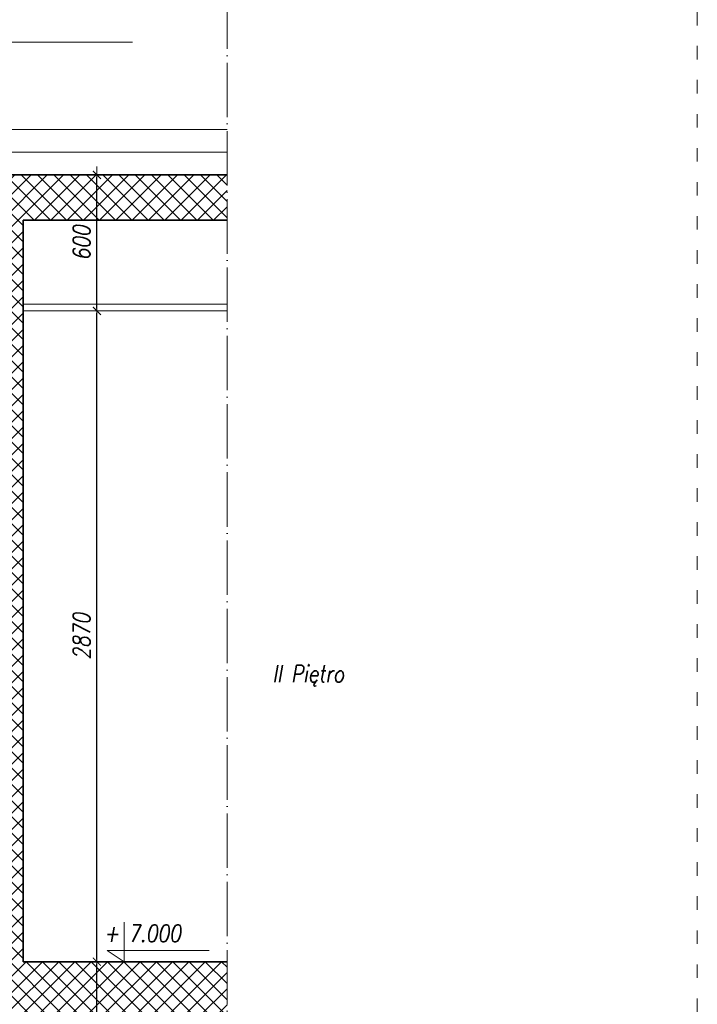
# Model space of a CAD drawing. Header units: millimetres. Extents: x 558 to 31258, y -5755 to 11028.
# Tile 54 of 58: x 29314 to 29613, y 10161 to 10595. Entities that reach past the tile are written whole.
import ezdxf
from ezdxf.enums import TextEntityAlignment as Align

# ---------------------------------------------------------------- set-up
doc = ezdxf.new("R2010")
doc.units = ezdxf.units.MM
doc.linetypes.add('ACAD_ISO03W100', pattern=[30, 12, -18])
doc.linetypes.add('ACAD_ISO04W100', pattern=[30, 24, -3, 0, -3])
for name, color, linetype, lineweight in [('K_Grube', 4, 'Continuous', 35), ('K_Kreskowanie', 8, 'Continuous', 5), ('K_Opis_zmienny', 2, 'Continuous', 13), ('K_Osie', 1, 'ACAD_ISO04W100', 5), ('K_Widokowe', 6, 'Continuous', 13), ('K_Wymiarowanie', 84, 'Continuous', 13)]:
    doc.layers.add(name, color=color, linetype=linetype, lineweight=lineweight)
doc.styles.add('Zwykły 50', font='romans.shx', dxfattribs={"width": 0.8, "oblique": 10, "height": 7.5})
doc.linetypes.add('GRADZINOWANIE', pattern='A,0.00254,-2.54,[134,ltypeshp.shx,S=2.54,R=0,X=-2.54,Y=0],-5.08,[134,ltypeshp.shx,S=2.54,R=180,X=2.54,Y=0],-2.54', length=10.16254)
doc.dimstyles.new('Skala_50', dxfattribs={"dimtxt": 7.5, "dimasz": 1, "dimexe": 1.25, "dimexo": 0.625, "dimgap": 3, "dimtad": 1, "dimdec": 1, "dimlfac": 10, "dimrnd": 0.5, "dimdsep": 46, "dimtxsty": 'Zwykły 50', "dimblk": 'Wymiar', "dimcen": 2.5, "dimse1": 1, "dimse2": 1, "dimazin": 0, "dimtfac": 1, "dimtdec": 1, "dimtix": 1, "dimtmove": 0, "dimatfit": 3, "dimfxl": 1, "dimtfill": 1, "dimarcsym": 0})

# ---------------------------------------------------------------- blocks, each defined once
blk = doc.blocks.new('Wymiar')
for p, q in [((0, -5), (0, 5)), ((-3.75, 0), (3.75, 0))]:
    blk.add_line(p, q)
at = {"const_width": 0.5}
blk.add_lwpolyline([(-1.77, -1.77), (1.77, 1.77)], dxfattribs=at)
blk = doc.blocks.new('*D896')
at = {"layer": 'Defpoints', "color": 0}
for p in [(29330.77, 10180), (29348.07, 10180), (29330.77, 10118)]:
    blk.add_point(p, dxfattribs=at)
at = {"layer": 'K_Wymiarowanie', "color": 0, "lineweight": -2, "ltscale": 5}
blk.add_line((29348.07, 10119), (29348.07, 10179), dxfattribs=at)
at = {"layer": 'K_Wymiarowanie', "color": 0, "linetype": 'ByBlock', "lineweight": -2}
for p, rotation in [((29348.07, 10180), 90), ((29348.07, 10118), 270)]:
    blk.add_blockref('Wymiar', p, dxfattribs=dict(at, rotation=rotation))
at = {"layer": 'K_Wymiarowanie', "color": 0, "ltscale": 5, "insert": (29341.32, 10149), "char_height": 7.5, "attachment_point": 5, "rotation": 90, "style": 'Zwykły 50', "bg_fill": 3, "box_fill_scale": 1.1, "bg_fill_color": 256, "bg_fill_true_color": 13158600, "bg_fill_transparency": 0}
blk.add_mtext('620', dxfattribs=at)
blk = doc.blocks.new('*D897')
at = {"layer": 'Defpoints', "color": 0}
for p in [(29333.17, 10467), (29348.07, 10467), (29330.77, 10180)]:
    blk.add_point(p, dxfattribs=at)
at = {"layer": 'K_Wymiarowanie', "color": 0, "lineweight": -2, "ltscale": 5}
blk.add_line((29348.07, 10181), (29348.07, 10466), dxfattribs=at)
at = {"layer": 'K_Wymiarowanie', "color": 0, "linetype": 'ByBlock', "lineweight": -2}
for p, rotation in [((29348.07, 10467), 90), ((29348.07, 10180), 270)]:
    blk.add_blockref('Wymiar', p, dxfattribs=dict(at, rotation=rotation))
at = {"layer": 'K_Wymiarowanie', "color": 0, "ltscale": 5, "insert": (29341.32, 10323.5), "char_height": 7.5, "attachment_point": 5, "rotation": 90, "style": 'Zwykły 50', "bg_fill": 3, "box_fill_scale": 1.1, "bg_fill_color": 256, "bg_fill_true_color": 13158600, "bg_fill_transparency": 0}
blk.add_mtext('2870', dxfattribs=at)
blk = doc.blocks.new('*D898')
at = {"layer": 'Defpoints', "color": 0}
for p in [(29333.17, 10527), (29348.07, 10527), (29333.17, 10467)]:
    blk.add_point(p, dxfattribs=at)
at = {"layer": 'K_Wymiarowanie', "color": 0, "lineweight": -2, "ltscale": 5}
blk.add_line((29348.07, 10468), (29348.07, 10526), dxfattribs=at)
at = {"layer": 'K_Wymiarowanie', "color": 0, "linetype": 'ByBlock', "lineweight": -2}
for p, rotation in [((29348.07, 10527), 90), ((29348.07, 10467), 270)]:
    blk.add_blockref('Wymiar', p, dxfattribs=dict(at, rotation=rotation))
at = {"layer": 'K_Wymiarowanie', "color": 0, "ltscale": 5, "insert": (29341.32, 10497), "char_height": 7.5, "attachment_point": 5, "rotation": 90, "style": 'Zwykły 50', "bg_fill": 3, "box_fill_scale": 1.1, "bg_fill_color": 256, "bg_fill_true_color": 13158600, "bg_fill_transparency": 0}
blk.add_mtext('600', dxfattribs=at)

msp = doc.modelspace()

# ---------------------------------------------------------------- hatches: boundary and pattern name
at = {"layer": 'K_Kreskowanie', "ltscale": 5}
h = msp.add_hatch(dxfattribs=at)
h.set_pattern_fill('ANSI37', color=256, scale=1.6)
h.set_pattern_definition([(45, (-181.491, 0), (-3.59210245, 3.59210245), []), (135, (-181.491, 0), (-3.59210245, -3.59210245), [])])
h.paths.add_polyline_path([(29116.52, 9802.004), (29405.52, 9802.004), (29405.52, 9830.004), (29325.52, 9830.004), (29325.52, 10156.004), (29405.52, 10156.004), (29405.52, 10180.004), (29315.52, 10180.004), (29315.52, 10507.004), (29405.52, 10507.004), (29405.52, 10527.004), (29079.52, 10527.004), (29079.52, 10484.004), (29119.52, 10484.004), (29119.52, 10507.004), (29305.52, 10507.004), (29305.52, 10180.004), (29079.52, 10180.004), (29079.52, 10137.004), (29119.52, 10137.004), (29119.52, 10156.004), (29315.52, 10156.004), (29315.52, 9830.004), (29079.52, 9830.004), (29079.52, 9787.004), (29116.52, 9787.004), (29116.52, 9802.004)], is_closed=False)

# ---------------------------------------------------------------- linework, layer by layer
at = {"layer": 'K_Grube', "ltscale": 5}
for p, q in [((29405.52, 10527.004), (29079.52, 10527.004)), ((29405.52, 10507.004), (29315.52, 10507.004)), ((29315.52, 10180.004), (29315.52, 10507.004)), ((29405.52, 10180.004), (29315.52, 10180.004))]:
    msp.add_line(p, q, dxfattribs=at)
at = {"layer": 'K_Kreskowanie', "ltscale": 5}
msp.add_line((29405.52, 10547.004), (29099.52, 10547.004), dxfattribs=at)
at = {"layer": 'K_Kreskowanie', "linetype": 'GRADZINOWANIE', "ltscale": 0.8}
msp.add_line((29405.52, 10537.004), (29081.033, 10537.004), dxfattribs=at)
at = {"layer": 'K_Opis_zmienny'}
for p, q in [((29150.403, 10585.447), (29363.767, 10585.447)), ((29360.166, 10197.504), (29360.166, 10180.004)), ((29352.666, 10185.004), (29397.666, 10185.004)), ((29360.166, 10180.004), (29352.666, 10185.004))]:
    msp.add_line(p, q, dxfattribs=at)
at = {"layer": 'K_Opis_zmienny', "linetype": 'ACAD_ISO03W100', "ltscale": 0.5}
msp.add_lwpolyline([(29613.02, 10982.836), (28413.02, 10982.836), (28413.02, 8972.836), (29613.02, 8972.836)], close=True, dxfattribs=at)
at = {"layer": 'K_Osie'}
msp.add_line((29405.52, 10877.434), (29405.52, 9157.004), dxfattribs=at)
at = {"layer": 'K_Widokowe', "ltscale": 5}
for p, q in [((29405.52, 10470.004), (29315.52, 10470.004)), ((29405.52, 10467.004), (29315.52, 10467.004))]:
    msp.add_line(p, q, dxfattribs=at)

# ---------------------------------------------------------------- texts
at = {"layer": 'K_Opis_zmienny', "style": 'Zwykły 50', "oblique": 10, "width": 0.8}
for s, p in [('II Piętro', (29425.52, 10307.004)), ('+ 7.000', (29351.166, 10192.504))]:
    msp.add_text(s, height=7.5, dxfattribs=at).set_placement(p, align=Align.MIDDLE_LEFT)

# ---------------------------------------------------------------- next in the draw order: dimensions: what is measured, and where the dimension line sits
at = {"layer": 'K_Wymiarowanie', "ltscale": 5}
dim = msp.add_linear_dim(base=(29348.073, 10180.004), p1=(29330.772, 10118.004), p2=(29330.772, 10180.004), angle=90, dimstyle='Skala_50', override={"dimtmove": 1}, dxfattribs=at)
dim.commit()
dim.dimension.update_dxf_attribs({"geometry": '*D896', "text_midpoint": (29341.323, 10149.004)})

# ---------------------------------------------------------------- next in the draw order: dimensions: what is measured, and where the dimension line sits
dim = msp.add_linear_dim(base=(29348.073, 10467.004), p1=(29330.772, 10180.004), p2=(29333.172, 10467.004), angle=90, dimstyle='Skala_50', override={"dimtmove": 1}, dxfattribs=at)
dim.commit()
dim.dimension.update_dxf_attribs({"geometry": '*D897', "text_midpoint": (29341.323, 10323.504)})

# ---------------------------------------------------------------- next in the draw order: dimensions: what is measured, and where the dimension line sits
dim = msp.add_linear_dim(base=(29348.073, 10527.004), p1=(29333.172, 10467.004), p2=(29333.172, 10527.004), angle=90, dimstyle='Skala_50', override={"dimtmove": 1}, dxfattribs=at)
dim.commit()
dim.dimension.update_dxf_attribs({"geometry": '*D898', "text_midpoint": (29341.323, 10497.004)})

doc.saveas('drawing.dxf')
